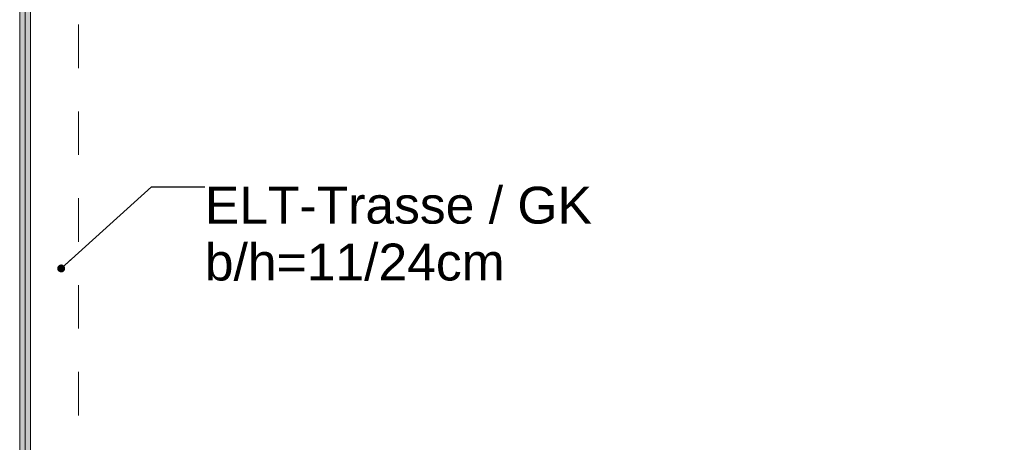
# Model space of a CAD drawing. Header units: metres. Extents: x -4 to 100, y -11 to 17.
# Tile 119 of 256: x 7.77 to 10.036, y 9.587 to 10.561. Entities that reach past the tile are written whole.
import ezdxf

# ---------------------------------------------------------------- set-up
doc = ezdxf.new("R2010")
doc.units = ezdxf.units.M
doc.header["$MEASUREMENT"] = 0
doc.linetypes.add('Untersicht', pattern=[0.1, 0.075, -0.025])
for name, color, linetype in [('152 - Bemaßung_ Beschriftung.Ausbau', 7, 'Continuous'), ('650 - Abdeckung.Fußboden Aufbau', 7, 'Continuous'), ('Neubau_152 - Bemaßung_ Beschriftung.Ausbau', 7, 'Continuous'), ('Neubau_606 - Struktur.Wand Innen Ausbau', 7, 'Continuous'), ('Neubau_653 - Abdeckung.TB Verkofferung', 7, 'Continuous')]:
    doc.layers.add(name, color=color, linetype=linetype)
doc.styles.add('ERSTELLTER_STIL_2', font='txt')
doc.dimstyles.new('ERSTELLTER_STIL__5', dxfattribs={"dimtxt": 0.1, "dimasz": 0.0532, "dimexe": 0.18, "dimexo": 0.0625, "dimgap": 0, "dimtad": 1, "dimtih": 1, "dimtoh": 1, "dimzin": 0, "dimdsep": 46, "dimtxsty": 'ERSTELLTER_STIL_2', "dimblk": 'ARROWHEAD_2', "dimblk1": 'ARROWHEAD_2', "dimblk2": 'ARROWHEAD_2', "dimcen": 0.09, "dimse1": 1, "dimse2": 1, "dimclrd": 7, "dimclre": 7, "dimclrt": 7, "dimazin": 0, "dimtfac": 1, "dimtdec": 4, "dimtmove": 0, "dimatfit": 3, "dimfxl": 1, "dimtolj": 1, "dimtzin": 0, "dimarcsym": 0})
doc.dimstyles.new('ERSTELLTER_STIL__8', dxfattribs={"dimtxt": 0.18, "dimasz": 0.03648, "dimexe": 0.18, "dimexo": 0.0625, "dimgap": 0, "dimtad": 0, "dimtih": 1, "dimtoh": 1, "dimdec": 4, "dimzin": 0, "dimdsep": 46, "dimcen": 0.09, "dimadec": 0, "dimazin": 0, "dimtfac": 1, "dimtdec": 4, "dimtmove": 0, "dimatfit": 3, "dimldrblk": 'ARROWHEAD_11', "dimfxl": 1, "dimtolj": 1, "dimtzin": 0, "dimarcsym": 0})
pattern_1 = [(45, (0, 0), (-0.01767767, 0.01767767), [0, -0.025])]

# ---------------------------------------------------------------- blocks, each defined once
blk = doc.blocks.new('ARROWHEAD_11')
at = {"color": 0, "linetype": 'Continuous', "lineweight": 0}
blk.add_line((0, 0), (-1, 0), dxfattribs=at)
at = {"color": 0, "linetype": 'Continuous', "lineweight": 0, "const_width": 0.25, "flags": 128}
blk.add_lwpolyline([(-0.125, 0, 1), (0.125, 0, 1)], format="xyb", close=True, dxfattribs=at)
blk = doc.blocks.new('*D596')
at = {"layer": '152 - Bemaßung_ Beschriftung.Ausbau', "color": 7, "linetype": 'Continuous', "lineweight": 5}
for p, q in [((9.06, 9.3568), (9.06, 9.4618)), ((10.07, 9.3568), (10.07, 9.4618)), ((9.0802, 9.4443), (9.0398, 9.3743)), ((10.0498, 9.3743), (10.0902, 9.4443)), ((9.06, 9.4093), (10.07, 9.4093)), ((10.07, 9.4093), (10.1042, 9.4093))]:
    blk.add_line(p, q, dxfattribs=at)
at = {"layer": '152 - Bemaßung_ Beschriftung.Ausbau', "color": 7, "lineweight": 5, "char_height": 0.1, "attachment_point": 7, "style": 'ERSTELLTER_STIL_2'}
for s, insert in [('\\A1;{\\pql;\\fArial|b0|i0|c0|p38;2,13\\fArial|b0|i0|c0|p38;\\A1{\\H.66x;\\S5^  ;}}', (9.4069, 9.2699)), ('\\A1;{\\pql;\\fArial|b0|i0|c0|p38;1,01}', (9.432, 9.4293))]:
    blk.add_mtext(s, dxfattribs=dict(at, insert=insert))
blk = doc.blocks.new('ARROWHEAD_2')
at = {"color": 0, "linetype": 'Continuous', "lineweight": 0}
for p, q in [((-0.378, -0.655), (0.378, 0.655)), ((0, 0), (-1, 0))]:
    blk.add_line(p, q, dxfattribs=at)

msp = doc.modelspace()

# ---------------------------------------------------------------- hatches: boundary and pattern name
at = {"layer": 'Neubau_606 - Struktur.Wand Innen Ausbau', "linetype": 'Continuous', "lineweight": 0, "true_color": 0x000000}
h = msp.add_hatch(dxfattribs=at)
h.set_pattern_fill('Gips_0001', color=18, style=0, pattern_type=2)
h.set_pattern_definition(pattern_1)
h.paths.add_polyline_path([(7.77, 8.6), (7.7825, 8.6), (7.7825, 12.99), (7.77, 12.99)])
h = msp.add_hatch(dxfattribs=at)
h.set_pattern_fill('Gips_0001', color=18, style=0, pattern_type=2)
h.set_pattern_definition(pattern_1)
h.paths.add_polyline_path([(7.7825, 12.99), (7.7825, 8.6), (7.795, 8.6), (7.795, 12.99)])

# ---------------------------------------------------------------- linework, layer by layer
at = {"layer": '650 - Abdeckung.Fußboden Aufbau', "color": 7, "linetype": 'Continuous', "lineweight": 13, "flags": 128}
msp.add_lwpolyline([(7.795, 12.99), (7.795, 8.51), (7.89, 8.51), (7.89, 8.2275), (9.06, 8.2275)], dxfattribs=at)
at = {"layer": 'Neubau_606 - Struktur.Wand Innen Ausbau', "color": 1, "linetype": 'Continuous', "lineweight": 13}
msp.add_line((7.77, 12.99), (7.77, 8.6), dxfattribs=at)
at = {"layer": 'Neubau_606 - Struktur.Wand Innen Ausbau', "color": 1, "linetype": 'Continuous', "lineweight": 9}
msp.add_line((7.7825, 12.99), (7.7825, 8.6), dxfattribs=at)
at = {"layer": 'Neubau_606 - Struktur.Wand Innen Ausbau', "color": 1, "linetype": 'Continuous', "lineweight": 13, "flags": 128}
msp.add_lwpolyline([(7.795, 8.6), (7.795, 12.69)], dxfattribs=at)
at = {"layer": 'Neubau_653 - Abdeckung.TB Verkofferung', "color": 1, "linetype": 'Untersicht', "lineweight": 9}
for p, q in [((7.795, 8.6495), (7.795, 12.69)), ((7.905, 8.6495), (7.905, 12.69))]:
    msp.add_line(p, q, dxfattribs=at)

# ---------------------------------------------------------------- texts
at = {"layer": 'Neubau_152 - Bemaßung_ Beschriftung.Ausbau', "color": 1, "linetype": 'Continuous', "lineweight": 13, "insert": (8.1961, 10.1761), "char_height": 0.085, "attachment_point": 1, "line_spacing_factor": 0.924256, "style": 'ERSTELLTER_STIL_2'}
msp.add_mtext('\\A1;{\\pql;\\fArial|b0|i0|c0|p38;ELT-Trasse / GK\\P\\pql;\\fArial|b0|i0|c0|p38;b/h=\\fArial|b0|i0|c0|p38;11\\fArial|b0|i0|c0|p38;/\\fArial|b0|i0|c0|p38;24\\fArial|b0|i0|c0|p38;cm}', dxfattribs=at)

# ---------------------------------------------------------------- dimensions: what is measured, and where the dimension line sits
at = {"layer": '152 - Bemaßung_ Beschriftung.Ausbau', "color": 7, "linetype": 'Continuous', "lineweight": 5}
dim = msp.add_linear_dim(base=(10.07, 9.4093), p1=(9.06, 8.2275), p2=(10.07, 8.2275), dimstyle='ERSTELLTER_STIL__5', dxfattribs=at)
dim.commit()
dim.dimension.update_dxf_attribs({"geometry": '*D596', "text_midpoint": (9.5618, 9.4793), "dimtype": 160})

# ---------------------------------------------------------------- leaders
at = {"layer": 'Neubau_152 - Bemaßung_ Beschriftung.Ausbau', "color": 1, "linetype": 'Continuous', "lineweight": 13, "annotation_type": 0, "has_hookline": 1, "hookline_direction": 0, "text_width": 0.8805}
msp.add_leader([(7.8655, 9.9879), (8.0732, 10.1761), (8.1961, 10.1761)], dimstyle='ERSTELLTER_STIL__8', dxfattribs=at)

doc.saveas('drawing.dxf')
